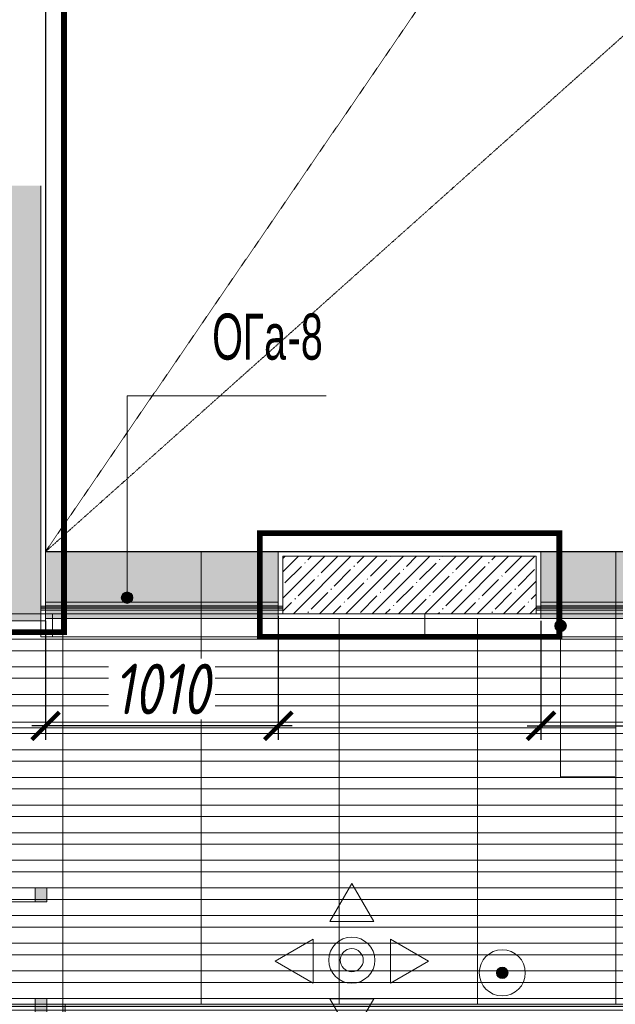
# Model space of a CAD drawing. Header units: millimetres. Extents: x -26897837 to 7466349, y -86687 to 22351.
# Tile 29 of 256: x 30636 to 33221, y -39974 to -35701. Entities that reach past the tile are written whole.
import ezdxf
from ezdxf import colors
from ezdxf.entities.mleader import LeaderData, LeaderLine
from ezdxf.math import Vec2, Vec3

# ---------------------------------------------------------------- set-up
doc = ezdxf.new("R2010")
doc.units = ezdxf.units.MM
for name, pattern in [('( Hidden )', [0.375, 0.25, -0.125]), ('DASHDOT', [25.4, 12.7, -6.35, 0, -6.35]), ('DASHED', [0.75, 0.5, -0.25])]:
    doc.linetypes.add(name, pattern=pattern)
doc.layers.get('Defpoints').update_dxf_attribs({"color": 31})
for name, color, linetype, lineweight in [('_0', 7, 'Continuous', 13), ('A-200-M_WALL', 7, 'Continuous', 5), ('A-200-M_WALL_PAT', 7, 'Continuous', 5), ('A-214-M_CURT_WALL', 7, 'Continuous', 5), ('A-215-M_CURT_PANEL', 7, 'Continuous', 5), ('dim_light', 12, 'Continuous', 9), ('dim_pot', 183, 'Continuous', 9), ('EOM', 1, 'Continuous', 5), ('pot', 183, 'Continuous', 15), ('pot sh', 183, 'Continuous', 15), ('S-280-M_COLUMN', 7, 'Continuous', 5), ('Марки дверей', 7, 'Continuous', 9), ('Ограждение', 7, 'Continuous', 5), ('Поручни', 7, 'Continuous', 5), ('Сводный план', 7, 'Continuous', 0)]:
    doc.layers.add(name, color=color, linetype=linetype, lineweight=lineweight)
for name, color, linetype, lineweight, true_color in [('dim_razv', 7, 'DASHDOT', 9, 0x285228), ('light_pot', 7, 'Continuous', 15, 0x333300), ('pol', 7, 'Continuous', 15, 0x55666d)]:
    doc.layers.add(name, color=color, linetype=linetype, lineweight=lineweight, true_color=true_color)
doc.styles.add('Arial Narrow_1', font='ARIALN.TTF', dxfattribs={"width": 0.75, "height": 200})
doc.styles.add('fl_iso paper', font='isocpeur.ttf', dxfattribs={"width": 0.8, "oblique": 10})
doc.dimstyles.new('In tre 1_75', dxfattribs={"dimtxt": 220, "dimasz": 120, "dimexe": 60, "dimexo": 10, "dimgap": 50, "dimtad": 1, "dimdec": 0, "dimrnd": 5, "dimzin": 0, "dimdsep": 46, "dimtxsty": 'fl_iso paper', "dimblk": 'ARCHTICK', "dimcen": 0, "dimdle": 60, "dimadec": 0, "dimazin": 0, "dimtfac": 1, "dimtdec": 0, "dimtofl": 0, "dimtmove": 1, "dimatfit": 1, "dimfxl": 1, "dimtfill": 1, "dimtolj": 1, "dimtzin": 0, "dimarcsym": 1})
pattern_1 = [(45, (-100, 100), (-282.843, 282.843), [200, -600]), (45, (-300, 0), (-282.843, 282.843), [600, -200]), (45, (100, -100), (-282.843, 282.843), [200, -600])]

# ---------------------------------------------------------------- blocks, each defined once
blk = doc.blocks.new('*U303')
at = {"layer": 'pol', "true_color": 0x007dfa, "transparency": 33554687}
h = blk.add_hatch(color=150, dxfattribs=at)
h.dxf.hatch_style = 1
h.paths.add_polyline_path([(37440, 0), (0, 0), (0, -10), (37440, -10)])
at = {"layer": 'pol', "color": 162, "true_color": 0x2c3cc9}
blk.add_lwpolyline([(37440, 0), (0, 0), (0, -10), (37440, -10)], close=True, dxfattribs=at)
blk = doc.blocks.new('_DOT')
at = {"color": 0, "linetype": 'ByBlock'}
blk.add_line((-0.5, 0), (-1, 0), dxfattribs=at)
at = {"color": 0, "linetype": 'ByBlock', "const_width": 0.5}
blk.add_lwpolyline([(-0.25, 0, 1), (0.25, 0, 1)], format="xyb", close=True, dxfattribs=at)
blk = doc.blocks.new('*U302')
at = {"layer": 'pol', "true_color": 0x007dfa, "transparency": 33554687}
h = blk.add_hatch(color=150, dxfattribs=at)
h.dxf.hatch_style = 1
h.paths.add_polyline_path([(946.7, 0), (0, 0), (0, -10), (946.7, -10)])
at = {"layer": 'pol', "color": 162, "true_color": 0x2c3cc9}
blk.add_lwpolyline([(946.7, 0), (0, 0), (0, -10), (946.7, -10)], close=True, dxfattribs=at)
blk = doc.blocks.new('_ArchTick')
at = {"color": 0, "linetype": 'ByBlock', "lineweight": 9, "const_width": 0.15}
blk.add_lwpolyline([(-0.5, -0.5), (0.5, 0.5)], dxfattribs=at)
blk = doc.blocks.new('*D314')
at = {"layer": 'Defpoints', "color": 0, "linetype": 'ByBlock', "lineweight": 0, "transparency": 16777216}
for p in [(32898, -38299.4), (35658, -38299.4), (35658, -38765.9)]:
    blk.add_point(p, dxfattribs=at)
at = {"layer": 'dim_pot', "color": 0, "linetype": 'ByBlock', "lineweight": -2, "transparency": 16777216}
for p, q in [((32898, -38309.4), (32898, -38825.9)), ((35658, -38309.4), (35658, -38825.9)), ((32838, -38765.9), (35718, -38765.9))]:
    blk.add_line(p, q, dxfattribs=at)
at = {"layer": 'dim_pot', "color": 0, "linetype": 'ByBlock', "lineweight": -2, "transparency": 16777216, "xscale": 120, "yscale": 120, "zscale": 120, "rotation": 180}
blk.add_blockref('_ArchTick', (32898, -38765.9), dxfattribs=at)
at = {"layer": 'dim_pot', "color": 0, "linetype": 'ByBlock', "lineweight": -2, "transparency": 16777216, "xscale": 120, "yscale": 120, "zscale": 120}
blk.add_blockref('_ArchTick', (35658, -38765.9), dxfattribs=at)
at = {"layer": 'dim_pot', "color": 0, "linetype": 'ByBlock', "transparency": 16777216, "insert": (34278, -38605.9), "char_height": 220, "attachment_point": 5, "style": 'fl_iso paper', "bg_fill": 3, "box_fill_scale": 1.1, "bg_fill_color": 256, "bg_fill_true_color": 13158600, "bg_fill_transparency": 0}
blk.add_mtext('\\A1;2760', dxfattribs=at)
blk = doc.blocks.new('*D315')
at = {"layer": 'Defpoints', "color": 0, "linetype": 'ByBlock', "lineweight": 0, "transparency": 16777216}
for p in [(31758, -38279.4), (30748, -38299.4), (30748, -38765.9)]:
    blk.add_point(p, dxfattribs=at)
at = {"layer": 'dim_pot', "color": 0, "linetype": 'ByBlock', "lineweight": -2, "transparency": 16777216}
for p, q in [((31758, -38289.4), (31758, -38825.9)), ((30748, -38309.4), (30748, -38825.9)), ((31818, -38765.9), (30688, -38765.9))]:
    blk.add_line(p, q, dxfattribs=at)
at = {"layer": 'dim_pot', "color": 0, "linetype": 'ByBlock', "lineweight": -2, "transparency": 16777216, "xscale": 120, "yscale": 120, "zscale": 120, "rotation": 180}
blk.add_blockref('_ArchTick', (30748, -38765.9), dxfattribs=at)
at = {"layer": 'dim_pot', "color": 0, "linetype": 'ByBlock', "lineweight": -2, "transparency": 16777216, "xscale": 120, "yscale": 120, "zscale": 120}
blk.add_blockref('_ArchTick', (31758, -38765.9), dxfattribs=at)
at = {"layer": 'dim_pot', "color": 0, "linetype": 'ByBlock', "transparency": 16777216, "insert": (31253, -38605.9), "char_height": 220, "attachment_point": 5, "style": 'fl_iso paper', "bg_fill": 3, "box_fill_scale": 1.1, "bg_fill_color": 256, "bg_fill_true_color": 13158600, "bg_fill_transparency": 0}
blk.add_mtext('\\A1;1010', dxfattribs=at)
blk = doc.blocks.new('*U319')
at = {"layer": 'light_pot', "linetype": 'ByBlock', "lineweight": 0}
h = blk.add_hatch(color=252, dxfattribs=at)
h.dxf.hatch_style = 1
h.paths.add_polyline_path([(-500, 30), (-550, 30), (-550, -30), (-500, -30)])
h = blk.add_hatch(color=252, dxfattribs=at)
h.dxf.hatch_style = 1
h.paths.add_polyline_path([(500, 30), (550, 30), (550, -30), (500, -30)])
for points in [[(-500, 30), (-550, 30), (-550, -30), (-500, -30)], [(500, -30), (-500, -30), (-500, 30), (500, 30)], [(500, 30), (550, 30), (550, -30), (500, -30)]]:
    blk.add_lwpolyline(points, close=True, dxfattribs=at)
blk = doc.blocks.new('Ограждение - Ограждение-8463341-50_AS_Plan_13')
at = {"layer": 'Ограждение', "true_color": 0xeff9fa}
for points in [[(-500, 10725.5), (-500, 10733.5), (-3300, 10733.5), (-3300, 10725.5), (-2665.6, 10725.5)], [(-500, 10716.5), (-500, 10724.5), (-3300, 10724.5), (-3300, 10716.5), (-2665.6, 10716.5)]]:
    blk.add_hatch(color=7, dxfattribs=at).paths.add_polyline_path(points)
at = {"layer": 'Ограждение', "true_color": 0x787878}
h = blk.add_hatch(dxfattribs=at)
h.set_pattern_fill('FP_52', color=8, style=0, pattern_type=2)
h.set_pattern_definition(pattern_1)
h.paths.add_polyline_path([(-520, 10724.5), (-520, 10725.5), (-2665.6, 10724.5)])
at = {"layer": 'Поручни'}
for p, q in [((-500, 10733.5), (-3300, 10733.5)), ((-3300, 10733.5), (-3300, 10725.5)), ((-520, 10750), (-3280, 10750)), ((-520, 10734), (-3280, 10734)), ((-500, 10725.5), (-500, 10733.5)), ((-3300, 10725.5), (-500, 10725.5)), ((-500, 10724.5), (-3300, 10724.5)), ((-3300, 10724.5), (-3300, 10716.5)), ((-3300, 10716.5), (-500, 10716.5)), ((-520, 10716), (-3280, 10716)), ((-500, 10716.5), (-500, 10724.5))]:
    blk.add_line(p, q, dxfattribs=at)
blk = doc.blocks.new('Ограждение - Ограждение-8463347-50_AS_Plan_13')
at = {"layer": 'Ограждение', "true_color": 0xeff9fa}
for points in [[(-4400, 10725.5), (-4400, 10733.5), (-5450, 10733.5), (-5450, 10725.5)], [(-4400, 10716.5), (-4400, 10724.5), (-5450, 10724.5), (-5450, 10716.5)]]:
    blk.add_hatch(color=7, dxfattribs=at).paths.add_polyline_path(points)
at = {"layer": 'Ограждение', "true_color": 0x787878}
h = blk.add_hatch(dxfattribs=at)
h.set_pattern_fill('FP_51', color=8, style=0, pattern_type=2)
h.set_pattern_definition(pattern_1)
h.paths.add_polyline_path([(-4420, 10724.5), (-4420, 10725.5), (-5430, 10724.5)])
at = {"layer": 'Поручни'}
for p, q in [((-4400, 10733.5), (-5450, 10733.5)), ((-5450, 10733.5), (-5450, 10725.5)), ((-4420, 10750), (-5430, 10750)), ((-4420, 10734), (-5430, 10734)), ((-4400, 10725.5), (-4400, 10733.5)), ((-5450, 10725.5), (-4400, 10725.5)), ((-4400, 10724.5), (-5450, 10724.5)), ((-5450, 10724.5), (-5450, 10716.5)), ((-5450, 10716.5), (-4400, 10716.5)), ((-4420, 10716), (-5430, 10716)), ((-4400, 10716.5), (-4400, 10724.5))]:
    blk.add_line(p, q, dxfattribs=at)
blk = doc.blocks.new('System Panel - A_PAN_ПП шторы-8474086-50_AS_Plan_13')
at = {"layer": 'A-215-M_CURT_PANEL'}
for p, q in [((808.3, 0), (-808.3, 0)), ((-808.3, 0), (-808.3, -100)), ((808.3, -100), (808.3, 0)), ((-808.3, -100), (808.3, -100))]:
    blk.add_line(p, q, dxfattribs=at)
blk = doc.blocks.new('Rectangular Mullion - R_0_100Lx50W_-50-7127089-50_AS_Plan_13')
at = {"layer": 'A-214-M_CURT_WALL', "lineweight": 9}
for p, q in [((0, 100), (-50, 100)), ((-50, 100), (-50, 0)), ((0, 0), (0, 100)), ((-50, 0), (0, 0))]:
    blk.add_line(p, q, dxfattribs=at)

msp = doc.modelspace()

# ---------------------------------------------------------------- hatches: boundary and pattern name
at = {"layer": '_0', "transparency": 33554534}
h = msp.add_hatch(color=252, dxfattribs=at)
h.dxf.hatch_style = 1
h.paths.add_polyline_path([(17837.9, -49734.4), (25204.6, -19284.4), (73878, -19284.4), (73878, -49734.4)])
h.paths.add_polyline_path([(28728, -40979.4), (28728, -37429.4), (30528, -37429.4), (30528, -30029.4), (28477.6, -30029.4), (28478, -28029.4), (29978, -28029.4), (29978, -27479.4), (32178, -27479.4), (32178, -28029.4), (44478, -28029.4), (44478, -27979.4), (45303, -27979.4), (45303, -27379.4), (47528, -27379.4), (47528, -27979.4), (53578, -27979.4), (53578, -27379.4), (55478, -27379.4), (55478, -27979.4), (64478, -27979.4), (64478, -26229.4), (67788, -26229.4), (67788, -28219.4), (66578, -28219.4), (66578, -30029.4), (62978, -30029.4), (62078, -30029.4), (58628, -30029.4), (58628, -38979.4), (61728, -38979.4), (62978, -38979.4), (66878, -38979.4), (66878, -41429.4), (64488, -41429.4), (64488, -41029.4), (59923, -41029.4), (59923, -41629.4), (57898, -41629.4), (57898, -41029.4), (47038, -41029.4), (47038, -41629.4), (44138, -41629.4), (44138, -40979.4)], flags=16)
at = {"layer": 'A-200-M_WALL_PAT'}
h = msp.add_hatch(dxfattribs=at)
h.set_pattern_fill('FP_50', color=256, style=0, pattern_type=2)
h.set_pattern_definition([(45, (36177.98, -48979.44), (-75.43415, 75.43415), [106.68, -17.78, 3.556, -17.78]), (45, (36177.98, -48904.05), (-75.43415, 75.43415), []), (50, (36177.98, -48979.44), (127.5292, -11.1576), [13.335, -146.685]), (355, (36177.98, -48979.44), (-24.6697, 133.74), [10.668, -117.348]), (100.451, (36188.6, -48980.37), (102.8597, 122.5818), [11.333, -124.663]), (46.184, (36177.98, -48943.88), (189.7552, -29.4304), [20.002, -220.027]), (96.636, (36193.79, -48946.33), (166.1822, 173.1996), [17, -186.995]), (351.184, (36177.98, -48943.88), (166.184, 173.1976), [16.002, -176.022]), (21, (36195.76, -48952.77), (106.13027, -71.58603), [13.335, -146.685]), (326, (36195.76, -48952.77), (43.2619, 128.93175), [10.668, -117.348]), (71.451, (36204.6, -48958.73), (149.392, 57.34505), [11.333, -124.663]), (37.5, (36177.975, -48979.436), (2.16223, 59.18836), [3.353, -112.573, 3.353, -115.773, -117.792]), (37.5, (36177.975, -48979.436), (2.16223, 59.18836), [-235.052, 3.353, -114.44]), (7.5, (36177.975, -48979.436), (46.77386, 70.12615), [3.353, -64.567, 3.353, -109.906, -44.894]), (7.5, (36177.975, -48979.436), (46.77386, 70.12615), [-181.178, 3.353, -41.542]), (327.5, (36138.326, -48979.436), (94.91367, -4.01009), [3.353, -41.097, 3.353, -135.331, -184.023]), (327.5, (36138.326, -48979.436), (94.91367, -4.01009), [-183.134, 3.353, -180.67]), (317.5, (36120.55, -48979.44), (103.69057, 17.79882), [3.353, -54.432, 3.353, -88.748, -130.683]), (317.5, (36120.55, -48979.44), (103.69057, 17.79882), [-149.885, 3.353, -127.33])])
h.paths.add_polyline_path([(30624.8, -38309.4), (30728, -38309.4), (30728, -29829.4), (30528, -29829.4), (30528, -38309.4)])
at = {"layer": 'pot sh', "linetype": 'ByBlock', "lineweight": 0, "true_color": 0x878581}
h = msp.add_hatch(dxfattribs=at)
h.set_pattern_fill('AR-CONC', color=252, scale=2, angle=180)
h.paths.add_polyline_path([(32458, -30559.4), (30748, -30559.4), (30748, -30849.4), (32458, -30849.4)])
h.paths.add_polyline_path([(35658, -30849.4), (33598, -30849.4), (33598, -30559.4), (35658, -30559.4)])
h.paths.add_polyline_path([(36698, -30849.4), (38768, -30849.4), (38768, -30509.4), (36698, -30509.4)])
h.paths.add_polyline_path([(38768, -30849.4), (39038, -30849.4), (39038, -36559.4), (38768, -36559.4)])
h.paths.add_polyline_path([(36698, -38299.4), (36698, -38009.4), (38768, -38009.4), (38768, -36949.4), (39038, -36949.4), (39038, -38299.4)])
h.paths.add_polyline_path([(32898, -38009.4), (35658, -38009.4), (35658, -38299.4), (32898, -38299.4)])
h.paths.add_polyline_path([(30748, -38299.4), (31758, -38299.4), (31758, -38009.4), (30748, -38009.4)])
at = {"layer": 'S-280-M_COLUMN'}
h = msp.add_hatch(dxfattribs=at)
h.set_pattern_fill('FP_1', color=256, style=0, pattern_type=2)
h.set_pattern_definition([(45, (36177.975, -48979.44), (-57.0246, 57.0246), []), (45, (36235, -48979.44), (-57.0246, 57.0246), [100.806, -20.161, 3.353, -16.808])])
h.paths.add_polyline_path([(32878, -38279.4), (32878, -38029.4), (31778, -38029.4), (31778, -38279.4), (32068.6, -38279.4)])
at = {"layer": 'Марки дверей'}
h = msp.add_hatch(color=256, dxfattribs=at)
edge = h.paths.add_edge_path()
edge.add_arc((31101.7, -38209.4), 25, 0, 360)
h = msp.add_hatch(color=256, dxfattribs=at)
edge = h.paths.add_edge_path()
edge.add_arc((32983.4, -38331.4), 25, 0, 360)
at = {"layer": 'Сводный план', "lineweight": 13, "true_color": 0x00c200}
h = msp.add_hatch(color=92, dxfattribs=at)
h.dxf.hatch_style = 1
edge = h.paths.add_edge_path()
edge.add_arc((32730.2, -39838), 25, 0, 360)

# ---------------------------------------------------------------- linework, layer by layer
at = {"layer": 'A-200-M_WALL', "lineweight": 9}
for p, q in [((30728, -38309.4), (30728, -29829.4)), ((30528, -38309.4), (30728, -38309.4))]:
    msp.add_line(p, q, dxfattribs=at)
at = {"layer": 'A-200-M_WALL'}
for p, q in [((30748, -38309.4), (30748, -30829.4)), ((31758, -38009.4), (31758, -38299.4)), ((32878, -38029.4), (31778, -38029.4)), ((31778, -38279.4), (31778, -38029.4)), ((32878, -38029.4), (32878, -38279.4)), ((32898, -38299.4), (32898, -38009.4)), ((32878, -38279.4), (31778, -38279.4)), ((30728, -38309.4), (30748, -38309.4)), ((31758, -38299.4), (32898, -38299.4))]:
    msp.add_line(p, q, dxfattribs=at)
at = {"layer": 'pol', "color": 0}
msp.add_lwpolyline([(28788, -40679.4), (28788, -39629.4), (28948, -39629.4), (28948, -38179.4), (30528, -38179.4), (30528, -38279.4), (30748, -38279.4), (30748, -38009.4), (38768, -38009.4), (38768, -30849.4), (30748, -30849.4), (30748, -29809.4), (30428, -29809.4), (30428, -29969.4), (29378, -29969.4), (29378, -29809.4), (28698, -29809.4), (28698, -29129.4)], dxfattribs=at)
at = {"layer": 'pol', "color": 0, "linetype": 'DASHED', "lineweight": 0, "ltscale": 7}
msp.add_lwpolyline([(38768, -30849.4), (30748, -38009.4)], dxfattribs=at)
at = {"layer": 'pol'}
for points in [[(30823, -38009.4), (30823, -38774.4), (30223, -38774.4), (30223, -38179.4)], [(31423, -38009.4), (31423, -38774.4), (30823, -38774.4), (30823, -38009.4)], [(32898, -38774.4), (31423, -38774.4), (31423, -38009.4)], [(33223, -38009.4), (33223, -38774.4), (32898, -38774.4)], [(32023, -38299.4), (32023, -39974.4), (31423, -39974.4), (31423, -38774.4), (32898, -38774.4)], [(32623, -38299.4), (32623, -39974.4), (32023, -39974.4), (32023, -38299.4)], [(32898, -38774.4), (33223, -38774.4), (33223, -39974.4), (32623, -39974.4), (32623, -38299.4)]]:
    msp.add_lwpolyline(points, dxfattribs=at)
at = {"layer": 'pol', "color": 0}
msp.add_lwpolyline([(31758, -38009.4), (32898, -38009.4), (32898, -38299.4), (31758, -38299.4)], close=True, dxfattribs=at)
at = {"layer": 'pol'}
for points in [[(30223, -39974.4), (30223, -38774.4), (30823, -38774.4), (30823, -39974.4)], [(30823, -39974.4), (30823, -38774.4), (31423, -38774.4), (31423, -39974.4)]]:
    msp.add_lwpolyline(points, close=True, dxfattribs=at)
at = {"layer": 'pot sh'}
for points in [[(28948, -38389.4), (32898, -38389.4)], [(32898, -38389.4), (35658, -38389.4)], [(32898, -38439.4), (28948, -38439.4)], [(35658, -38439.4), (32898, -38439.4)], [(28948, -38509.4), (32898, -38509.4)], [(32898, -38509.4), (35658, -38509.4)], [(32898, -38559.4), (28948, -38559.4)], [(35658, -38559.4), (32898, -38559.4)], [(28948, -38629.4), (32898, -38629.4)], [(32898, -38629.4), (35658, -38629.4)], [(32898, -38679.4), (28948, -38679.4)], [(35658, -38679.4), (32898, -38679.4)], [(28948, -38749.4), (32898, -38749.4)], [(32898, -38749.4), (35658, -38749.4)], [(32898, -38799.4), (28948, -38799.4)], [(35658, -38799.4), (32898, -38799.4)], [(28948, -38869.4), (32898, -38869.4)], [(32898, -38869.4), (35658, -38869.4)], [(32898, -38919.4), (28948, -38919.4)], [(35658, -38919.4), (32898, -38919.4)], [(28948, -38989.4), (35658, -38989.4)], [(35658, -39039.4), (28948, -39039.4)], [(28948, -39109.4), (44508, -39109.4)], [(44508, -39159.4), (28948, -39159.4)], [(28948, -39229.4), (66658, -39229.4), (66658, -39279.4), (28948, -39279.4)], [(28948, -39349.4), (66658, -39349.4), (66658, -39399.4), (28948, -39399.4)], [(28948, -39469.4), (66658, -39469.4), (66658, -39519.4), (28948, -39519.4)], [(28948, -39589.4), (66658, -39589.4), (66658, -39639.4), (28948, -39639.4)], [(28948, -39709.4), (66658, -39709.4), (66658, -39759.4), (28948, -39759.4)], [(28948, -39829.4), (66658, -39829.4), (66658, -39879.4), (28948, -39879.4)], [(28948, -39949.4), (66658, -39949.4), (66658, -39999.4), (28948, -39999.4)]]:
    msp.add_lwpolyline(points, dxfattribs=at)
at = {"layer": 'S-280-M_COLUMN'}
for p, q in [((31778, -38029.4), (31778, -38279.4)), ((32878, -38279.4), (32878, -38029.4)), ((31778, -38279.4), (32878, -38279.4))]:
    msp.add_line(p, q, dxfattribs=at)
at = {"layer": 'Марки дверей'}
for p, q in [((31101.7, -37333.3), (31965.5, -37333.3)), ((31101.7, -38209.4), (31101.7, -37333.3)), ((32983.4, -38331.4), (32983.4, -38987)), ((32983.4, -38987), (33218.9, -38987))]:
    msp.add_line(p, q, dxfattribs=at)
for centre in [(31101.7, -38209.4), (32983.4, -38331.4)]:
    msp.add_circle(centre, 25, dxfattribs=at)
at = {"layer": 'Сводный план', "color": 1, "lineweight": 13, "true_color": 0xf50000}
for points in [[(32172.2, -39614.7), (31982.1, -39614.7), (32077.1, -39450), (32172.2, -39614.7)], [(31908.9, -39882.1), (31908.9, -39692), (31744.3, -39787), (31908.9, -39882.1)], [(32245.3, -39882.1), (32245.3, -39692), (32410, -39787), (32245.3, -39882.1)], [(32172.2, -39951), (31982.1, -39951), (32077.1, -40115.7), (32172.2, -39951)]]:
    msp.add_lwpolyline(points, dxfattribs=at)
for radius in [100, 50]:
    msp.add_circle((32077.1, -39782.9), radius, dxfattribs=at)
at = {"layer": 'Сводный план', "color": 92, "lineweight": 13, "true_color": 0x00c200}
for radius in [100, 25]:
    msp.add_circle((32730.2, -39838), radius, dxfattribs=at)

# ---------------------------------------------------------------- block references
at = {"layer": 'light_pot', "color": 0, "linetype": 'ByBlock', "lineweight": -2, "transparency": 16777216}
for p in [(30203, -39499.4), (30203, -39979.4)]:
    msp.add_blockref('*U319', p, dxfattribs=at)
at = {"layer": 'pol'}
msp.add_blockref('*U303', (28788, -39974.4), dxfattribs=at)
at = {"layer": 'pol', "xscale": -1, "rotation": 90}
msp.add_blockref('*U302', (30823, -39974.4), dxfattribs=at)
at = {"layer": 'Марки дверей', "rotation": 180}
msp.add_blockref('Rectangular Mullion - R_0_100Lx50W_-50-7127089-50_AS_Plan_13', (30728, -38279.4), dxfattribs=at)
at = {"layer": 'Марки дверей'}
for p in [(31586.3, -38279.4), (33203, -38279.4)]:
    msp.add_blockref('System Panel - A_PAN_ПП шторы-8474086-50_AS_Plan_13', p, dxfattribs=at)
at = {"layer": 'Поручни'}
for name in ['Ограждение - Ограждение-8463347-50_AS_Plan_13', 'Ограждение - Ограждение-8463341-50_AS_Plan_13']:
    msp.add_blockref(name, (36178, -48979.4), dxfattribs=at)

# ---------------------------------------------------------------- texts
at = {"layer": 'Марки дверей', "char_height": 200, "attachment_point": 1, "style": 'Arial Narrow_1'}
for s, insert, width in [('ОГа', (31471.2, -36976.1), 396.835), ('-8', (31798.6, -36976.1), 192.405)]:
    msp.add_mtext(s, dxfattribs=dict(at, insert=insert, width=width))

# ---------------------------------------------------------------- next in the draw order: leaders
at = {"layer": 'Марки дверей', "lineweight": -2, "transparency": 33554687}
ml = msp.add_multileader_mtext('Standard', dxfattribs=at)
ml.set_content('\\pxsm1,ql;ГКЛ обшивка толщиной 75 мм \\Pвысотой до перекрытия', color=256, style='fl_iso paper')
ml.set_leader_properties(lineweight=5)
ml.set_arrow_properties(name='DOT')
ml.build(insert=Vec2(0, 0))
ml.multileader.update_dxf_attribs({"has_dogleg": 0, "text_left_attachment_type": 6, "text_right_attachment_type": 6, "dogleg_length": 0.75, "arrow_head_size": 60, "scale": 40})
ctx = ml.context
ctx.base_point, ctx.scale, ctx.char_height, ctx.arrow_head_size, ctx.landing_gap_size, ctx.plane_origin = Vec3(24999.1, -35953.7), 40, 250, 60, 80, Vec3(27011.3, -28773.8)
ctx.left_attachment, ctx.right_attachment = 6, 6
notes = []
notes.append((ctx, [(0, (1, 1, 0), (29068.1, -35953.7), (-1, 0), 30, [(0, [(29188.2, -38104.4)], 0, [])])]))
ctx.mtext.insert, ctx.mtext.width, ctx.mtext.defined_height, ctx.mtext.line_spacing_factor, ctx.mtext.flow_direction = Vec3(25079.1, -35628.7), 4067.72, 979.1, 0.7, 5
ctx.mtext.has_bg_fill, ctx.mtext.bg_color, ctx.mtext.bg_scale_factor, ctx.mtext.bg_transparency, ctx.mtext.use_window_bg_color = 1, -1027028792, 1.5, 0, 1
for ctx, leaders in notes:
    for number, flags, end, landing, length, lines in leaders:
        leader = LeaderData()
        leader.index, (leader.has_last_leader_line, leader.has_dogleg_vector, leader.attachment_direction) = number, flags
        leader.last_leader_point, leader.dogleg_vector, leader.dogleg_length = Vec3(end), Vec3(landing), length
        for number, points, colour, breaks in lines:
            line = LeaderLine()
            line.index, line.vertices, line.color, line.breaks = number, Vec3.list(points), colors.encode_raw_color(colour), breaks
            leader.lines.append(line)
        ctx.leaders.append(leader)

# ---------------------------------------------------------------- next in the draw order: linework, layer by layer
at = {"linetype": 'ByBlock'}
msp.add_lwpolyline([(38768, -30849.4), (30748, -30849.4), (30748, -38009.4), (38768, -38009.4)], close=True, dxfattribs=at)
at = {"layer": 'dim_light', "linetype": 'DASHED', "lineweight": 0, "ltscale": 7}
msp.add_lwpolyline([(35658, -30849.4), (30748, -38009.4)], dxfattribs=at)
at = {"layer": 'dim_light'}
msp.add_lwpolyline([(30748, -30849.4), (38768, -30849.4), (38768, -38009.4), (30748, -38009.4)], close=True, dxfattribs=at)
at = {"layer": 'dim_razv', "color": 0, "linetype": 'DASHED', "lineweight": 0, "ltscale": 7}
msp.add_lwpolyline([(38768, -30849.4), (30748, -38009.4)], dxfattribs=at)
at = {"layer": 'EOM', "color": 0, "linetype": 'DASHED', "lineweight": 0, "ltscale": 7}
msp.add_lwpolyline([(38768, -30849.4), (30748, -38009.4)], dxfattribs=at)
at = {"layer": 'pot', "color": 0, "linetype": 'ByBlock'}
msp.add_lwpolyline([(64798, -40759.4), (28948, -40759.4), (28948, -38179.4), (30508, -38179.4), (30508, -38309.4), (30748, -38309.4), (30748, -29809.4), (28698, -29809.4), (28698, -29129.4), (28748, -29129.4), (28748, -28249.4), (64798, -28249.4)], dxfattribs=at)
for points in [[(30748, -38009.4), (38768, -38009.4), (38768, -30849.4), (30748, -30849.4)], [(30748, -38299.4), (31758, -38299.4), (31758, -38009.4), (30748, -38009.4)], [(31758, -38009.4), (32898, -38009.4), (32898, -38299.4), (31758, -38299.4)], [(32898, -38009.4), (35658, -38009.4), (35658, -38299.4), (32898, -38299.4)]]:
    msp.add_lwpolyline(points, close=True, dxfattribs=at)
at = {"layer": 'pot', "color": 0, "linetype": 'DASHED', "lineweight": 0, "ltscale": 7}
msp.add_lwpolyline([(35658, -30849.4), (30748, -38009.4)], dxfattribs=at)
at = {"layer": 'Марки дверей', "linetype": 'DASHED', "lineweight": 0, "ltscale": 7}
msp.add_lwpolyline([(38768, -30849.4), (30748, -38009.4)], dxfattribs=at)
at = {"layer": 'Марки дверей', "linetype": 'ByBlock'}
msp.add_lwpolyline([(30748, -38009.4), (38768, -38009.4), (38768, -30849.4), (30748, -30849.4)], close=True, dxfattribs=at)

# ---------------------------------------------------------------- next in the draw order: dimensions: what is measured, and where the dimension line sits
at = {"layer": 'dim_pot', "color": 0, "linetype": 'ByBlock'}
for base, p1, p2, picture, middle in [((30748, -38765.9), (31758, -38279.4), (30748, -38299.4), '*D315', (31253, -38605.9)), ((35658, -38765.9), (32898, -38299.4), (35658, -38299.4), '*D314', (34278, -38605.9))]:
    dim = msp.add_linear_dim(base=base, p1=p1, p2=p2, dimstyle='In tre 1_75', dxfattribs=at)
    dim.commit()
    dim.dimension.update_dxf_attribs({"geometry": picture, "text_midpoint": middle})

# ---------------------------------------------------------------- next in the draw order: linework, layer by layer
at = {"layer": 'dim_light'}
msp.add_lwpolyline([(64798, -40759.4), (28948, -40759.4), (28948, -38179.4), (30508, -38179.4), (30508, -38309.4), (30748, -38309.4), (30748, -29809.4), (28698, -29809.4), (28698, -29129.4), (28748, -29129.4), (28748, -28249.4), (64798, -28249.4)], dxfattribs=at)
msp.add_lwpolyline([(30748, -38299.4), (31758, -38299.4), (31758, -38299.4), (32898, -38299.4), (32898, -38299.4), (35658, -38299.4), (35658, -39049.4), (36698, -39049.4), (36698, -38364), (36698, -38299.4), (39038, -38299.4), (39038, -36899.4), (40308, -36899.4), (40308, -36559.4), (39038, -36559.4), (39038, -30849.4), (40308, -30849.4), (40308, -30509.4), (36698, -30509.4), (36698, -29809.4), (35658, -29809.4), (35658, -30559.4), (30748, -30559.4)], close=True, dxfattribs=at)
at = {"layer": 'dim_razv', "color": 1, "linetype": '( Hidden )', "ltscale": 10, "true_color": 0xff0a0a, "const_width": 25}
msp.add_lwpolyline([(30428, -29729.4), (30828, -29729.4), (30828, -38359.4), (30448, -38359.4), (30448, -38259.4), (29012.1, -38259.4)], dxfattribs=at)
msp.add_lwpolyline([(31678, -37929.4), (32978, -37929.4), (32978, -38379.4), (31678, -38379.4)], close=True, dxfattribs=at)
at = {"layer": 'dim_razv', "color": 0, "linetype": 'ByBlock'}
msp.add_lwpolyline([(31758, -38009.4), (32898, -38009.4), (32898, -38299.4), (31758, -38299.4)], close=True, dxfattribs=at)
at = {"layer": 'pot', "color": 0, "linetype": 'ByBlock'}
msp.add_lwpolyline([(30748, -38299.4), (31758, -38299.4), (31758, -38299.4), (32898, -38299.4), (32898, -38299.4), (35658, -38299.4), (35658, -39049.4), (36698, -39049.4), (36698, -38309.4), (36698, -38299.4), (39038, -38299.4), (39038, -36899.4), (40308, -36899.4), (40308, -36559.4), (39038, -36559.4), (39038, -30849.4), (40308, -30849.4), (40308, -30509.4), (36698, -30509.4), (36698, -29809.4), (35658, -29809.4), (35658, -30559.4), (30748, -30559.4)], close=True, dxfattribs=at)

doc.saveas('drawing.dxf')
